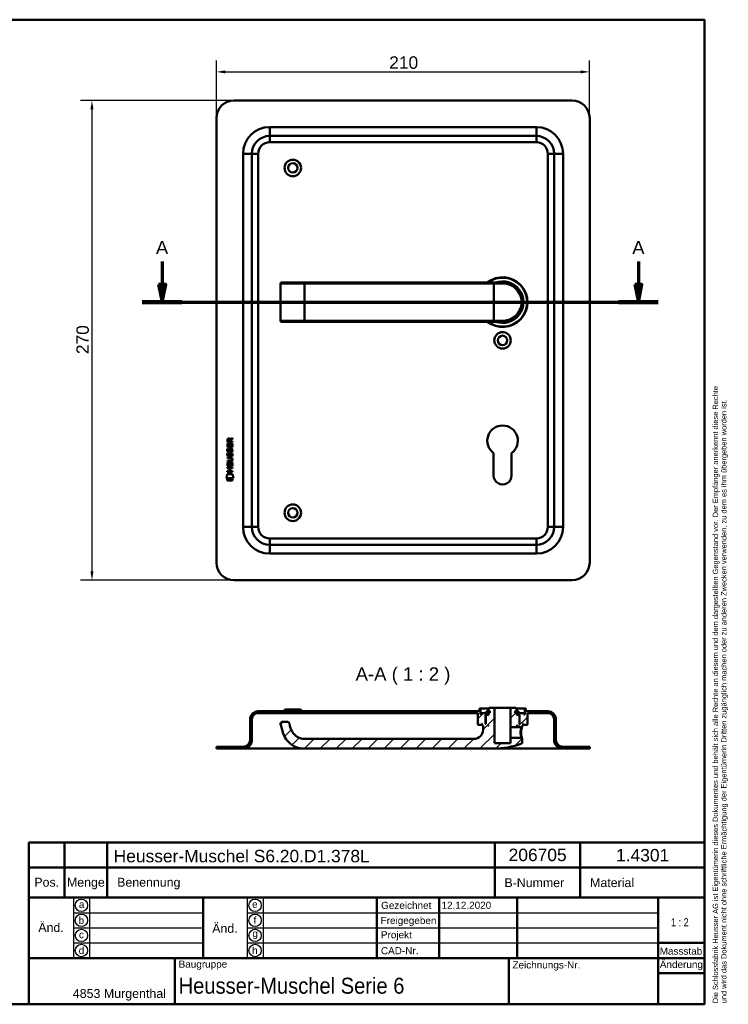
# Model space of a CAD drawing. Header units: millimetres. Extents: x 20 to 833, y 20 to 574.
# Tile 3 of 3: x 435 to 833, y 20 to 574. Entities that reach past the tile are written whole.
import ezdxf
from ezdxf.enums import TextEntityAlignment as Align

# ---------------------------------------------------------------- set-up
doc = ezdxf.new("R2010")
doc.units = ezdxf.units.MM
doc.header["$LTSCALE"] = 2
for name, color, linetype, lineweight in [('Bemaßungen(DIN)', 7, 'Continuous', 25), ('Schnittansichtslinien(DIN)', 7, 'Continuous', 70), ('Sichtbare Kanten(DIN)', 7, 'Continuous', 50), ('Sichtbare tangentiale Kanten(DIN)', 7, 'Continuous', 50), ('Skizziergeometrie(DIN)', 7, 'Continuous', 50), ('Skizzierlinie(DIN)', 7, 'Continuous', 25), ('Symbole(DIN)', 7, 'Continuous', 25)]:
    doc.layers.add(name, color=color, linetype=linetype, lineweight=lineweight)
doc.layers.add('Schraffur', color=179, linetype='Continuous', lineweight=9, true_color=0x1e1e47)
doc.styles.add('Aktuell-DIN', font='arial.ttf')
doc.styles.add('Aktuell-DINGroßer Text', font='arial.ttf')
doc.styles.add('STANDARD-DIN~0', font='arial.ttf')
doc.styles.add('Textstil10', font='arial.ttf')
doc.styles.add('Textstil41', font='arial.ttf', dxfattribs={"width": 0.8})
doc.styles.add('Textstil83', font='arial.ttf', dxfattribs={"width": 0.8})
doc.dimstyles.new('CAD-LAN', dxfattribs={"dimscale": 2, "dimtxt": 3.5, "dimasz": 2.5, "dimexe": 3.175, "dimexo": 0, "dimgap": 0.8, "dimtad": 1, "dimrnd": 1e-08, "dimtxsty": 'STANDARD-DIN~0', "dimcen": 0.09, "dimdle": 10, "dimclrd": 250, "dimclre": 250, "dimclrt": 250, "dimadec": 0, "dimazin": 2, "dimtfac": 1, "dimtmove": 0, "dimatfit": 3, "dimfxl": 1, "dimtolj": 1, "dimtzin": 0, "dimlwd": 25, "dimlwe": 25, "dimarcsym": 0})

# ---------------------------------------------------------------- blocks, each defined once
blk = doc.blocks.new('Ränder Standardrahmen')
at = {"layer": 'Skizziergeometrie(DIN)', "flags": 128}
blk.add_lwpolyline([(10, 10), (10, 287), (410, 287), (410, 10), (10, 10)], dxfattribs=at)
blk = doc.blocks.new('Schriftfelder Heusser')
at = {"layer": 'Skizziergeometrie(DIN)'}
for p, q in [((101, 229.92), (101, 236.92)), ((101, 236.92), (291, 236.92)), ((111, 229.92), (111, 236.92)), ((123, 229.92), (123, 236.92)), ((232, 229.92), (232, 236.92)), ((256, 229.92), (256, 236.92)), ((291, 236.92), (291, 229.92)), ((101, 191.42), (101, 229.92)), ((101, 229.92), (291, 229.92)), ((111, 229.92), (111, 221.42)), ((123, 229.92), (123, 221.42)), ((232, 229.92), (232, 221.42)), ((256, 229.92), (256, 221.42)), ((291, 229.92), (291, 191.42)), ((101, 221.42), (291, 221.42)), ((150, 221.42), (150, 204.42)), ((198.85, 221.42), (198.85, 204.42)), ((216.35, 221.42), (216.35, 204.42)), ((238.35, 221.42), (238.35, 204.42)), ((278, 221.42), (278, 191.42)), ((278, 208.67), (291, 208.67)), ((101, 204.42), (291, 204.42)), ((142, 204.42), (142, 191.42)), ((236, 204.42), (236, 191.42)), ((278, 200.17), (291, 200.17)), ((291, 191.42), (101, 191.42))]:
    blk.add_line(p, q, dxfattribs=at)
at = {"layer": 'Skizzierlinie(DIN)'}
for p, q in [((113.5, 221.42), (113.5, 204.42)), ((118, 221.42), (118, 204.42)), ((162.35, 221.42), (162.35, 204.42)), ((166.85, 221.42), (166.85, 204.42)), ((113.5, 217.17), (150, 217.17)), ((162.35, 217.17), (278, 217.17)), ((113.5, 212.92), (150, 212.92)), ((162.35, 212.92), (278, 212.92)), ((113.5, 208.67), (150, 208.67)), ((162.35, 208.67), (278, 208.67))]:
    blk.add_line(p, q, dxfattribs=at)
for centre in [(115.75, 219.25), (164.6, 219.25), (115.75, 215.04), (164.6, 215.04), (115.75, 210.79), (164.6, 210.79), (115.75, 206.54), (164.6, 206.54)]:
    blk.add_circle(centre, 1.75, dxfattribs=at)
at = {"layer": 'Symbole(DIN)', "color": 7, "insert": (293.33, 191.7), "char_height": 1.5, "width": 182.3003, "attachment_point": 1, "rotation": 90, "line_spacing_factor": 0.944221, "style": 'Aktuell-DIN'}
blk.add_mtext('\\fArial|b0|i0;\\H1.5000;Die Schlossfabrik Heusser AG ist Eigentümerin dieses Dokumentes und behält sich alle Rechte an diesem und dem dargestellten Gegenstand vor. Der Empfänger anerkennt diese Rechte\\Pund wird das Dokument nicht ohne schriftliche Ermächtigung der Eigentümerin Dritten zugänglich machen oder zu anderen Zwecken verwenden, zu dem es ihm übergeben worden ist.\\P ', dxfattribs=at)
at = {"layer": 'Symbole(DIN)', "color": 179, "true_color": 0x262659, "style": 'Aktuell-DIN'}
for s, insert, char_height, attachment_point in [('B-Nummer', (234.74, 225.62), 2.489, 4), ('Material', (265.02, 225.62), 2.489, 5), ('Pos.', (106, 227), 2.489, 2), ('Menge', (117, 227), 2.489, 2), ('Benennung', (125.81, 225.38), 2.489, 4), ('\\fArial|b0|i0;a', (115.81, 219.53), 2, 5), ('\\fArial|b0|i0;e', (164.54, 219.53), 2, 5), ('\\fArial|b0|i0;Gezeichnet', (200.05, 219.23), 2, 4), ('\\fArial|b0|i0;b', (115.75, 215), 2, 5), ('\\fArial|b0|i0;f', (164.55, 215.06), 2, 5), ('\\fArial|b0|i0;Freigegeben', (199.92, 216), 2, 1), ('\\fArial|b0|i0;c', (115.75, 211.01), 2, 5), ('\\fArial|b0|i0;g', (164.63, 211.05), 2, 5), ('\\fArial|b0|i0;Projekt', (200, 211.98), 2, 1), ('\\fArial|b0|i0;d', (115.76, 206.55), 2, 5), ('\\fArial|b0|i0;h', (164.55, 206.57), 2, 5), ('\\fArial|b0|i0;CAD-Nr.', (200, 207.5), 2, 1), ('\\fArial|b0|i0;\\H2.0000;Massstab', (284.39, 206.37), 2, 5), ('\\fArial|b0|i0;\\H2.0000;Baugruppe', (143.1, 203.73), 2, 1), ('\\fArial|b0|i0;Zeichnungs-Nr.', (237, 203.5), 2, 1), ('\\fArial|b0|i0;\\H2.5000;4853 Murgenthal', (113.33, 192.46), 2.5, 7)]:
    blk.add_mtext(s, dxfattribs=dict(at, insert=insert, char_height=char_height, attachment_point=attachment_point))
at = {"layer": 'Symbole(DIN)', "color": 179, "true_color": 0x262659, "attachment_point": 5, "style": 'Aktuell-DIN'}
for s, insert, char_height, width in [('Änd.', (107.21, 213), 2.489, 12.3494), ('Änd.', (156.12, 212.76), 2.489, 12.3494), ('\\fArial|b0|i0;Änderung', (284.51, 202.33), 2, 12.1143)]:
    blk.add_mtext(s, dxfattribs=dict(at, insert=insert, char_height=char_height, width=width))
at = {"layer": 'Symbole(DIN)', "color": 7, "insert": (143.1, 196.62), "char_height": 4.5, "width": 90.18, "attachment_point": 4, "style": 'Aktuell-DIN'}
blk.add_mtext('\\fArial|b0|i0;\\W0.90;\\H4.5000;Heusser-Muschel Serie 6', dxfattribs=at)
at = {"layer": 'Symbole(DIN)', "color": 179, "true_color": 0x262659, "style": 'Textstil10'}
blk.add_attdef('ERSTELLUNGSDATUM_001', (217.04, 218.29), '', height=2, dxfattribs=at)
at = {"layer": 'Symbole(DIN)', "color": 179, "true_color": 0x262659}
for tag, height, style, p in [('AUTOR', 2.49, 'Aktuell-DIN', (240.03, 219.26)), ('KONTROLLDATUM', 2, 'Textstil10', (217.42, 215.04)), ('KONTROLLIERT_VON', 2, 'Textstil10', (239.98, 215.05))]:
    blk.add_attdef(tag, text='', height=height, dxfattribs=dict(at, style=style)).set_placement(p, align=Align.MIDDLE_LEFT)
at = {"layer": 'Symbole(DIN)', "color": 7, "style": 'Textstil83', "width": 0.8}
blk.add_attdef('Anfänglicher_Ansichtsmaßstab_001', (281.57, 213.34), '', height=2.3, dxfattribs=at)
at = {"layer": 'Symbole(DIN)', "color": 179, "true_color": 0x262659, "style": 'Textstil10'}
blk.add_attdef('PROJEKT', text='', height=2, dxfattribs=at).set_placement((217.77, 209.72), align=Align.BOTTOM_LEFT)
at = {"layer": 'Symbole(DIN)', "color": 7, "style": 'Textstil41', "width": 0.8}
blk.add_attdef('STATUS', text='', height=5, dxfattribs=at).set_placement((284.53, 195.86), align=Align.MIDDLE_CENTER)
blk = doc.blocks.new('*D21')
at = {"layer": 'Bemaßungen(DIN)', "color": 250, "linetype": 'Continuous', "lineweight": 25, "true_color": 0x3f3f3f, "transparency": 16777216}
for p, q in [((545.42, 518.58), (545.42, 550.99)), ((755.42, 518.58), (755.42, 550.99)), ((550.42, 544.64), (750.42, 544.64))]:
    blk.add_line(p, q, dxfattribs=at)
at = {"layer": 'Bemaßungen(DIN)', "color": 250, "linetype": 'Continuous', "true_color": 0x3f3f3f, "transparency": 16777216}
for points in [[(550.42, 545.47), (550.42, 543.8), (545.42, 544.64)], [(750.42, 545.47), (750.42, 543.8), (755.42, 544.64)]]:
    blk.add_solid(points, dxfattribs=at)
at = {"layer": 'Defpoints', "color": 0, "linetype": 'Continuous', "transparency": 16777216}
for p in [(755.42, 544.64), (545.42, 518.58), (755.42, 518.58)]:
    blk.add_point(p, dxfattribs=at)
at = {"layer": 'Bemaßungen(DIN)', "color": 250, "linetype": 'Continuous', "lineweight": 25, "true_color": 0x3f3f3f, "transparency": 16777216, "insert": (642.64, 553.39), "char_height": 7, "attachment_point": 1, "style": 'STANDARD-DIN~0'}
blk.add_mtext('\\A1;210', dxfattribs=at)
blk = doc.blocks.new('*D22')
at = {"layer": 'Bemaßungen(DIN)', "color": 250, "linetype": 'Continuous', "lineweight": 25, "true_color": 0x3f3f3f, "transparency": 16777216}
for p, q in [((555.42, 528.58), (469.07, 528.58)), ((475.42, 523.58), (475.42, 263.58)), ((555.42, 258.58), (469.07, 258.58))]:
    blk.add_line(p, q, dxfattribs=at)
at = {"layer": 'Bemaßungen(DIN)', "color": 250, "linetype": 'Continuous', "true_color": 0x3f3f3f, "transparency": 16777216}
for points in [[(474.59, 523.58), (476.26, 523.58), (475.42, 528.58)], [(474.59, 263.58), (476.26, 263.58), (475.42, 258.58)]]:
    blk.add_solid(points, dxfattribs=at)
at = {"layer": 'Defpoints', "color": 0, "linetype": 'Continuous', "transparency": 16777216}
for p in [(555.42, 528.58), (475.42, 258.58), (555.42, 258.58)]:
    blk.add_point(p, dxfattribs=at)
at = {"layer": 'Bemaßungen(DIN)', "color": 250, "linetype": 'Continuous', "lineweight": 25, "true_color": 0x3f3f3f, "transparency": 16777216, "insert": (466.68, 385.8), "char_height": 7, "attachment_point": 1, "rotation": 90, "style": 'STANDARD-DIN~0'}
blk.add_mtext('\\A1;270', dxfattribs=at)
blk = doc.blocks.new('2DTransSchnitt0')
at = {"layer": 'Schnittansichtslinien(DIN)', "linetype": 'Continuous'}
for p, q in [((257.46, 218.99), (257.46, 212.54)), ((391.43, 218.99), (391.43, 212.54)), ((256.46, 212.54), (257.46, 207.54)), ((258.46, 212.54), (256.46, 212.54)), ((257.46, 212.54), (257.46, 207.54)), ((257.46, 207.54), (258.46, 212.54)), ((390.43, 212.54), (391.43, 207.54)), ((392.43, 212.54), (390.43, 212.54)), ((391.43, 212.54), (391.43, 207.54)), ((391.43, 207.54), (392.43, 212.54)), ((251.88, 207.54), (397.01, 207.54))]:
    blk.add_line(p, q, dxfattribs=at)
at = {"layer": 'Schnittansichtslinien(DIN)', "linetype": 'Continuous', "lineweight": 140}
for p, q in [((251.88, 207.54), (263.03, 207.54)), ((385.86, 207.54), (397.01, 207.54))]:
    blk.add_line(p, q, dxfattribs=at)
at = {"layer": 'Schnittansichtslinien(DIN)', "linetype": 'Continuous', "flags": 128}
for points in [[(256.46, 212.54), (257.46, 207.54), (258.46, 212.54), (256.46, 212.54)], [(390.43, 212.54), (391.43, 207.54), (392.43, 212.54), (390.43, 212.54)]]:
    blk.add_lwpolyline(points, dxfattribs=at)
at = {"layer": 'Schnittansichtslinien(DIN)'}
for points in [[(256.46, 212.54), (257.46, 207.54), (258.46, 212.54), (256.46, 212.54)], [(390.43, 212.54), (391.43, 207.54), (392.43, 212.54), (390.43, 212.54)]]:
    blk.add_solid(points, dxfattribs=at)
at = {"layer": 'Schnittansichtslinien(DIN)', "char_height": 3.73, "attachment_point": 7, "style": 'Aktuell-DINGroßer Text'}
for insert in [(255.7, 221.04), (389.68, 221.04)]:
    blk.add_mtext('A', dxfattribs=dict(at, insert=insert))

msp = doc.modelspace()

# ---------------------------------------------------------------- hatches: boundary and pattern name
at = {"layer": 'Schraffur'}
h = msp.add_hatch(dxfattribs=at)
h.set_pattern_fill('ANSI31', color=256, scale=50.8, style=0)
h.set_pattern_definition([(45, (0, 0), (-4.49013, 4.49013), [])])
edge = h.paths.add_edge_path()
edge.add_spline(control_points=[(717.052, 175.862), (717.113, 175.924), (717.175, 175.984), (717.299, 176.105), (717.361, 176.165), (717.424, 176.226)], knot_values=[-0.0519781, -0.0519781, -0.0519781, -0.0519781, -0.0260545, -0.0260545, 0, 0, 0, 0], degree=3, periodic=0)
edge.add_line((717.424, 176.226), (717.424, 176.862))
edge.add_line((717.424, 176.862), (717.724, 176.862))
edge.add_line((717.724, 176.862), (717.924, 177.062))
edge.add_line((717.924, 177.062), (717.924, 177.662))
edge.add_line((717.924, 177.662), (717.724, 177.862))
edge.add_line((717.724, 177.862), (718.024, 177.862))
edge.add_line((718.024, 177.862), (718.024, 177.362))
edge.add_line((718.024, 177.362), (718.124, 177.262))
edge.add_line((718.124, 177.262), (720.224, 177.262))
edge.add_line((720.224, 177.262), (720.424, 177.462))
edge.add_line((720.424, 177.462), (720.424, 183.862))
edge.add_line((720.424, 183.862), (731.924, 183.862))
edge.add_ellipse((731.924, 180.362), major_axis=(0, 3.5), ratio=1, start_angle=270, end_angle=360, ccw=False)
edge.add_line((735.424, 180.362), (735.424, 168.862))
edge.add_ellipse((740.424, 168.862), major_axis=(-5, 0), ratio=1, start_angle=0, end_angle=90)
edge.add_line((740.424, 163.862), (755.424, 163.862))
edge.add_line((755.424, 163.862), (755.424, 164.862))
edge.add_line((755.424, 164.862), (740.424, 164.862))
edge.add_ellipse((740.424, 168.862), major_axis=(0, -4), ratio=1, start_angle=270, end_angle=360, ccw=False)
edge.add_line((736.424, 168.862), (736.424, 180.362))
edge.add_ellipse((731.924, 180.362), major_axis=(4.5, 0), ratio=1, start_angle=0, end_angle=90)
edge.add_line((731.924, 184.862), (719.424, 184.862))
edge.add_line((719.424, 184.862), (719.424, 186.362))
edge.add_line((719.424, 186.362), (718.924, 186.362))
edge.add_line((718.924, 186.362), (718.924, 183.062))
edge.add_line((718.924, 183.062), (718.424, 183.062))
edge.add_line((718.424, 183.062), (718.424, 183.862))
edge.add_line((718.424, 183.862), (715.424, 183.862))
edge.add_line((715.424, 183.862), (715.424, 183.062))
edge.add_line((715.424, 183.062), (716.174, 183.062))
edge.add_line((716.174, 183.062), (715.974, 182.862))
edge.add_line((715.974, 182.862), (715.974, 178.062))
edge.add_line((715.974, 178.062), (716.174, 177.862))
edge.add_line((716.174, 177.862), (715.924, 177.862))
edge.add_line((715.924, 177.862), (715.924, 182.662))
edge.add_line((715.924, 182.662), (715.724, 182.862))
edge.add_line((715.724, 182.862), (714.624, 182.862))
edge.add_line((714.624, 182.862), (714.424, 182.662))
edge.add_line((714.424, 182.662), (714.424, 184.062))
edge.add_line((714.424, 184.062), (715.441, 184.062))
edge.add_line((715.441, 184.062), (715.441, 184.962))
edge.add_line((715.441, 184.962), (713.939, 184.962))
edge.add_line((713.939, 184.962), (713.939, 184.062))
edge.add_line((713.939, 184.062), (713.524, 184.062))
edge.add_line((713.524, 184.062), (713.524, 185.162))
edge.add_line((713.524, 185.162), (714.424, 185.162))
edge.add_line((714.424, 185.162), (714.424, 186.362))
edge.add_line((714.424, 186.362), (713.924, 186.862))
edge.add_line((713.924, 186.862), (710.924, 186.862))
edge.add_line((710.924, 186.862), (710.924, 175.862))
edge.add_line((710.924, 175.862), (717.052, 175.862))
h.paths.add_polyline_path([(714.624, 176.862), (714.424, 176.862), (714.424, 177.062)], flags=0)
edge = h.paths.add_edge_path()
edge.add_spline(control_points=[(717.424, 169.498), (717.362, 169.559), (717.3, 169.619), (717.175, 169.74), (717.113, 169.8), (717.052, 169.862)], knot_values=[-0.0521166, -0.0521166, -0.0521166, -0.0521166, -0.0260583, -0.0260583, -0.0000782, -0.0000782, -0.0000782, -0.0000782], degree=3, periodic=0)
edge.add_line((717.052, 169.862), (710.924, 169.862))
edge.add_line((710.924, 169.862), (710.924, 166.862))
edge.add_line((710.924, 166.862), (701.924, 166.862))
edge.add_line((701.924, 166.862), (701.924, 186.862))
edge.add_line((701.924, 186.862), (698.924, 186.862))
edge.add_line((698.924, 186.862), (698.424, 186.362))
edge.add_line((698.424, 186.362), (698.424, 185.162))
edge.add_line((698.424, 185.162), (699.324, 185.162))
edge.add_line((699.324, 185.162), (699.324, 184.062))
edge.add_line((699.324, 184.062), (698.91, 184.062))
edge.add_line((698.91, 184.062), (698.91, 184.962))
edge.add_line((698.91, 184.962), (697.408, 184.962))
edge.add_line((697.408, 184.962), (697.408, 184.062))
edge.add_line((697.408, 184.062), (698.424, 184.062))
edge.add_line((698.424, 184.062), (698.424, 182.662))
edge.add_line((698.424, 182.662), (698.224, 182.862))
edge.add_line((698.224, 182.862), (697.124, 182.862))
edge.add_line((697.124, 182.862), (696.924, 182.662))
edge.add_line((696.924, 182.662), (696.924, 177.862))
edge.add_line((696.924, 177.862), (696.674, 177.862))
edge.add_line((696.674, 177.862), (696.874, 178.062))
edge.add_line((696.874, 178.062), (696.874, 182.862))
edge.add_line((696.874, 182.862), (696.674, 183.062))
edge.add_line((696.674, 183.062), (697.424, 183.062))
edge.add_line((697.424, 183.062), (697.424, 183.862))
edge.add_line((697.424, 183.862), (694.424, 183.862))
edge.add_line((694.424, 183.862), (694.424, 183.062))
edge.add_line((694.424, 183.062), (693.924, 183.062))
edge.add_line((693.924, 183.062), (693.924, 186.362))
edge.add_line((693.924, 186.362), (693.424, 186.362))
edge.add_line((693.424, 186.362), (693.424, 184.862))
edge.add_line((693.424, 184.862), (568.924, 184.862))
edge.add_ellipse((568.924, 180.362), major_axis=(0, 4.5), ratio=1, start_angle=0, end_angle=90)
edge.add_line((564.424, 180.362), (564.424, 168.862))
edge.add_ellipse((560.424, 168.862), major_axis=(4, 0), ratio=1, start_angle=270, end_angle=360, ccw=False)
edge.add_line((560.424, 164.862), (545.424, 164.862))
edge.add_line((545.424, 164.862), (545.424, 163.862))
edge.add_line((545.424, 163.862), (560.424, 163.862))
edge.add_ellipse((560.424, 168.862), major_axis=(0, -5), ratio=1, start_angle=0, end_angle=90)
edge.add_line((565.424, 168.862), (565.424, 180.362))
edge.add_ellipse((568.924, 180.362), major_axis=(-3.5, 0), ratio=1, start_angle=270, end_angle=360, ccw=False)
edge.add_line((568.924, 183.862), (692.424, 183.862))
edge.add_line((692.424, 183.862), (692.424, 177.462))
edge.add_line((692.424, 177.462), (692.624, 177.262))
edge.add_line((692.624, 177.262), (694.724, 177.262))
edge.add_line((694.724, 177.262), (694.824, 177.362))
edge.add_line((694.824, 177.362), (694.824, 177.862))
edge.add_line((694.824, 177.862), (695.124, 177.862))
edge.add_line((695.124, 177.862), (694.924, 177.662))
edge.add_line((694.924, 177.662), (694.924, 177.062))
edge.add_line((694.924, 177.062), (695.124, 176.862))
edge.add_line((695.124, 176.862), (695.424, 176.862))
edge.add_line((695.424, 176.862), (695.424, 174.362))
edge.add_ellipse((690.424, 174.362), major_axis=(5, 0), ratio=1, start_angle=270, end_angle=360, ccw=False)
edge.add_line((690.424, 169.362), (594.924, 169.362))
edge.add_spline(control_points=[(594.924, 169.362), (594.111, 169.362), (593.297, 169.499), (591.973, 169.934), (591.187, 170.254), (589.49, 171.479), (588.756, 172.26), (587.3, 174.572), (586.976, 176.085), (586.505, 178.091)], knot_values=[-1.922427, -1.922427, -1.922427, -1.922427, -1.3852973, -1.3852973, -1.0019081, -1.0019081, -0.6180262, -0.6180262, 0, 0, 0, 0], degree=3, periodic=0)
edge.add_ellipse((585.531, 177.862), major_axis=(0.974, 0.229), ratio=1, start_angle=0, end_angle=76.78481)
edge.add_line((585.531, 178.862), (582.531, 178.862))
edge.add_ellipse((582.531, 177.862), major_axis=(0, 1), ratio=1, start_angle=0, end_angle=106)
edge.add_spline(control_points=[(581.569, 177.587), (583.021, 172.523), (583.057, 172.313), (584.034, 170.054), (584.92, 168.657), (587.175, 166.463), (588.514, 165.463), (591.759, 164.171), (593.341, 163.862), (594.924, 163.862)], knot_values=[-2.318059, -2.318059, -2.318059, -2.318059, -1.8086023, -1.8086023, -1.0480104, -1.0480104, -0.4749296, -0.4749296, 0, 0, 0, 0], degree=3, periodic=0)
edge.add_line((594.924, 163.862), (701.424, 163.862))
edge.add_ellipse((701.424, 208.029), major_axis=(0, -44.167), ratio=1, start_angle=0, end_angle=20.78793)
edge.add_spline(control_points=[(717.099, 166.738), (717.134, 166.75), (717.167, 166.767), (717.228, 166.808), (717.257, 166.831), (717.339, 166.916), (717.37, 166.976), (717.41, 167.08), (717.422, 167.142), (717.424, 167.204)], knot_values=[-0.0467748, -0.0467748, -0.0467748, -0.0467748, -0.0401013, -0.0401013, -0.0334375, -0.0334375, -0.0186427, -0.0186427, -0.0000004, -0.0000004, -0.0000004, -0.0000004], degree=3, periodic=0)
edge.add_line((717.424, 167.204), (717.424, 169.498))
h.paths.add_polyline_path([(698.424, 176.862), (698.224, 176.862), (698.424, 177.062)], flags=0)

# ---------------------------------------------------------------- linework, layer by layer
at = {"layer": 'Sichtbare Kanten(DIN)'}
for p, q in [((745.424, 528.582), (555.424, 528.582)), ((545.424, 518.582), (545.424, 268.582)), ((755.424, 268.582), (755.424, 518.582)), ((725.424, 508.582), (575.424, 508.582)), ((565.424, 498.582), (565.424, 288.582)), ((735.424, 288.582), (735.424, 498.582)), ((581.531, 425.582), (581.531, 404.582)), ((582.031, 426.082), (582.05, 426.082)), ((594.924, 426.082), (582.05, 426.082)), ((701.424, 426.082), (594.924, 426.082)), ((701.424, 426.082), (706.424, 426.082)), ((582.05, 404.082), (582.031, 404.082)), ((582.05, 404.082), (594.924, 404.082)), ((594.924, 404.082), (701.424, 404.082)), ((706.424, 404.082), (701.424, 404.082)), ((707.041, 404.1), (707.041, 404.1)), ((553.27, 337.859), (554.466, 338.649)), ((554.465, 338.215), (553.323, 337.46)), ((554.466, 338.649), (554.465, 338.215)), ((551.603, 333.499), (551.605, 335.504)), ((554.462, 333.497), (551.603, 333.499)), ((551.605, 336.23), (551.608, 337.543)), ((554.464, 336.227), (551.605, 336.23)), ((551.605, 335.504), (551.953, 335.503)), ((551.775, 332.726), (552.114, 332.625)), ((551.953, 335.503), (551.952, 333.876)), ((551.952, 333.876), (552.846, 333.875)), ((551.956, 337.499), (551.955, 336.611)), ((551.955, 336.611), (552.973, 336.61)), ((552.846, 333.875), (552.848, 335.322)), ((552.848, 335.322), (553.196, 335.322)), ((552.973, 336.61), (552.974, 337.498)), ((553.196, 335.322), (553.195, 333.875)), ((553.195, 333.875), (554.113, 333.874)), ((553.323, 337.46), (553.322, 336.61)), ((553.322, 336.61), (554.464, 336.609)), ((553.703, 332.422), (553.692, 332.422)), ((554.113, 333.874), (554.115, 335.521)), ((554.115, 335.521), (554.463, 335.521)), ((554.463, 335.521), (554.462, 333.497)), ((554.464, 336.609), (554.464, 336.227)), ((551.598, 327.649), (553.244, 327.647)), ((551.598, 327.272), (551.598, 327.649)), ((553.268, 327.27), (551.598, 327.272)), ((551.773, 330.179), (552.112, 330.079)), ((551.969, 328.847), (551.976, 328.83)), ((551.971, 331.394), (551.978, 331.377)), ((552.653, 328.75), (552.664, 328.766)), ((552.655, 331.296), (552.666, 331.313)), ((553.701, 329.876), (553.69, 329.876)), ((701.324, 317.568), (701.344, 330.143)), ((711.482, 330.126), (711.524, 317.577)), ((551.592, 321.591), (551.593, 321.968)), ((552.835, 321.59), (551.592, 321.591)), ((551.593, 321.968), (554.451, 321.966)), ((551.595, 322.762), (551.596, 324.766)), ((554.453, 322.759), (551.595, 322.762)), ((551.596, 324.766), (551.945, 324.766)), ((551.597, 325.714), (553.267, 325.713)), ((551.597, 325.337), (551.597, 325.714)), ((553.242, 325.336), (551.597, 325.337)), ((551.945, 324.766), (551.943, 323.138)), ((551.943, 323.138), (552.838, 323.138)), ((552.834, 320.033), (552.835, 321.59)), ((552.838, 323.138), (552.839, 324.585)), ((552.839, 324.585), (553.188, 324.584)), ((553.188, 324.584), (553.186, 323.137)), ((553.186, 323.137), (554.105, 323.137)), ((553.192, 321.59), (553.19, 320.032)), ((554.451, 321.589), (553.192, 321.59)), ((554.105, 323.137), (554.106, 324.784)), ((554.106, 324.784), (554.455, 324.784)), ((554.148, 326.485), (554.148, 326.495)), ((554.451, 321.966), (554.451, 321.589)), ((554.455, 324.784), (554.453, 322.759)), ((551.06, 316.079), (551.519, 318.212)), ((554.975, 316.076), (551.06, 316.079)), ((551.518, 314.652), (551.519, 315.794)), ((551.519, 318.212), (554.525, 318.21)), ((551.519, 315.794), (554.516, 315.791)), ((551.591, 319.657), (551.591, 320.034)), ((551.591, 320.034), (552.834, 320.033)), ((554.449, 319.654), (551.591, 319.657)), ((553.19, 320.032), (554.45, 320.031)), ((554.45, 320.031), (554.449, 319.654)), ((554.516, 315.791), (554.515, 314.649)), ((554.525, 318.21), (554.975, 316.076)), ((554.515, 314.649), (551.518, 314.652)), ((575.424, 278.582), (725.424, 278.582)), ((555.424, 258.582), (745.424, 258.582)), ((693.424, 184.862), (568.924, 184.862)), ((568.924, 183.862), (692.424, 183.862)), ((584.174, 185.862), (583.174, 184.862)), ((584.174, 185.862), (592.674, 185.862)), ((592.674, 185.862), (593.674, 184.862)), ((692.424, 183.862), (692.424, 177.462)), ((693.924, 186.362), (693.424, 186.362)), ((693.424, 186.362), (693.424, 184.862)), ((693.924, 183.062), (693.924, 186.362)), ((693.924, 186.362), (698.424, 186.362)), ((694.424, 183.062), (693.924, 183.062)), ((697.424, 183.862), (694.424, 183.862)), ((694.424, 183.862), (694.424, 183.062)), ((696.874, 182.862), (696.674, 183.062)), ((696.674, 183.062), (697.424, 183.062)), ((696.874, 178.062), (696.874, 182.862)), ((696.874, 182.862), (697.124, 182.862)), ((697.124, 182.862), (696.924, 182.662)), ((698.224, 182.862), (697.124, 182.862)), ((698.91, 184.962), (697.408, 184.962)), ((697.408, 184.962), (697.408, 184.062)), ((697.408, 184.062), (698.424, 184.062)), ((697.424, 183.062), (697.424, 183.862)), ((697.424, 183.862), (698.424, 183.862)), ((698.424, 183.062), (697.424, 183.062)), ((698.424, 182.662), (698.224, 182.862)), ((698.424, 182.862), (698.224, 182.862)), ((698.924, 186.862), (698.424, 186.362)), ((698.424, 186.362), (698.424, 185.162)), ((698.424, 185.162), (699.324, 185.162)), ((698.424, 184.062), (698.424, 182.662)), ((698.91, 184.062), (698.91, 184.962)), ((699.324, 184.962), (698.91, 184.962)), ((699.324, 184.062), (698.91, 184.062)), ((701.924, 186.862), (698.924, 186.862)), ((699.324, 185.162), (699.324, 184.062)), ((701.924, 166.862), (701.924, 186.862)), ((710.924, 186.862), (701.924, 186.862)), ((713.924, 186.862), (710.924, 186.862)), ((710.924, 186.862), (710.924, 175.862)), ((713.524, 184.062), (713.524, 185.162)), ((713.524, 185.162), (714.424, 185.162)), ((713.939, 184.962), (713.524, 184.962)), ((713.939, 184.062), (713.524, 184.062)), ((714.424, 186.362), (713.924, 186.862)), ((715.441, 184.962), (713.939, 184.962)), ((713.939, 184.962), (713.939, 184.062)), ((714.424, 185.162), (714.424, 186.362)), ((714.424, 186.362), (718.924, 186.362)), ((714.424, 182.662), (714.424, 184.062)), ((714.424, 184.062), (715.441, 184.062)), ((714.424, 183.862), (715.424, 183.862)), ((715.424, 183.062), (714.424, 183.062)), ((714.624, 182.862), (714.424, 182.662)), ((714.624, 182.862), (714.424, 182.862)), ((715.724, 182.862), (714.624, 182.862)), ((718.424, 183.862), (715.424, 183.862)), ((715.424, 183.862), (715.424, 183.062)), ((715.424, 183.062), (716.174, 183.062)), ((715.441, 184.062), (715.441, 184.962)), ((715.924, 182.662), (715.724, 182.862)), ((715.724, 182.862), (715.974, 182.862)), ((716.174, 183.062), (715.974, 182.862)), ((715.974, 182.862), (715.974, 178.062)), ((718.424, 183.062), (718.424, 183.862)), ((718.924, 183.062), (718.424, 183.062)), ((719.424, 186.362), (718.924, 186.362)), ((718.924, 186.362), (718.924, 183.062)), ((719.424, 184.862), (719.424, 186.362)), ((731.924, 184.862), (719.424, 184.862)), ((720.424, 177.462), (720.424, 183.862)), ((720.424, 183.862), (731.924, 183.862)), ((564.424, 180.362), (564.424, 168.862)), ((565.424, 168.862), (565.424, 180.362)), ((585.531, 178.862), (582.531, 178.862)), ((692.424, 177.462), (692.624, 177.262)), ((694.724, 177.262), (694.824, 177.362)), ((694.824, 177.362), (694.824, 177.862)), ((694.824, 177.862), (695.124, 177.862)), ((694.924, 177.362), (694.824, 177.362)), ((695.124, 177.862), (694.924, 177.662)), ((694.924, 177.662), (694.924, 177.062)), ((696.674, 177.862), (696.874, 178.062)), ((696.924, 177.862), (696.674, 177.862)), ((696.924, 178.062), (696.874, 178.062)), ((696.924, 182.662), (696.924, 177.862)), ((715.924, 177.862), (715.924, 182.662)), ((715.974, 178.062), (715.924, 178.062)), ((716.174, 177.862), (715.924, 177.862)), ((715.974, 178.062), (716.174, 177.862)), ((717.924, 177.662), (717.724, 177.862)), ((717.724, 177.862), (718.024, 177.862)), ((717.924, 177.062), (717.924, 177.662)), ((718.024, 177.362), (717.924, 177.362)), ((718.024, 177.862), (718.024, 177.362)), ((718.024, 177.362), (718.124, 177.262)), ((720.224, 177.262), (720.424, 177.462)), ((735.424, 180.362), (735.424, 168.862)), ((736.424, 168.862), (736.424, 180.362)), ((692.624, 177.262), (694.724, 177.262)), ((694.724, 177.262), (694.924, 177.262)), ((694.924, 177.062), (695.124, 176.862)), ((695.124, 176.862), (695.424, 176.862)), ((695.424, 176.862), (695.424, 174.362)), ((698.224, 176.862), (698.424, 177.062)), ((698.424, 176.862), (698.224, 176.862)), ((698.424, 177.062), (698.424, 176.862)), ((710.924, 175.862), (717.052, 175.862)), ((710.924, 169.862), (710.924, 175.862)), ((714.424, 176.862), (714.424, 177.062)), ((714.424, 177.062), (714.624, 176.862)), ((714.624, 176.862), (714.424, 176.862)), ((717.051, 175.864), (717.424, 176.226)), ((717.424, 176.226), (717.424, 176.862)), ((717.424, 176.862), (717.724, 176.862)), ((717.724, 176.862), (717.924, 177.062)), ((717.924, 177.262), (718.124, 177.262)), ((718.124, 177.262), (720.224, 177.262)), ((690.424, 169.362), (594.924, 169.362)), ((710.924, 166.862), (701.924, 166.862)), ((717.052, 169.862), (710.924, 169.862)), ((710.924, 169.862), (710.924, 166.862)), ((717.424, 169.498), (717.051, 169.861)), ((717.424, 167.204), (717.424, 169.498)), ((560.424, 164.862), (545.424, 164.862)), ((545.424, 164.862), (545.424, 163.862)), ((545.424, 163.862), (560.424, 163.862)), ((560.424, 163.862), (575.424, 163.862)), ((594.924, 163.862), (575.424, 163.862)), ((594.924, 163.862), (701.424, 163.862)), ((725.424, 163.862), (701.424, 163.862)), ((725.424, 163.862), (740.424, 163.862)), ((755.424, 164.862), (740.424, 164.862)), ((740.424, 163.862), (755.424, 163.862)), ((755.424, 163.862), (755.424, 164.862))]:
    msp.add_line(p, q, dxfattribs=at)
for centre, radius in [((588.424, 490.582), 4.65), ((588.424, 490.582), 2.65), ((706.424, 393.582), 4.65), ((706.424, 393.582), 2.65), ((588.424, 296.582), 4.65), ((588.424, 296.582), 2.65)]:
    msp.add_circle(centre, radius, dxfattribs=at)
for centre, radius, start, end in [((555.424, 518.582), 10, 90, 180), ((745.424, 518.582), 10, 0, 90), ((575.424, 498.582), 10, 90, 180), ((725.424, 498.582), 10, 0, 90), ((706.424, 415.082), 14, 231.78679, 128.21321), ((706.424, 415.082), 13.8, 232.8542, 127.1458), ((706.424, 415.082), 11.7, 250.08028, 109.91972), ((706.424, 415.082), 11.6, 251.49137, 108.50863), ((706.424, 415.082), 11.5, 253.04257, 106.95743), ((582.031, 425.582), 0.5, 90, 180), ((706.424, 415.082), 11.3, 256.76803, 103.23197), ((582.031, 404.582), 0.5, 180, 270), ((708.656, 404.974), 0.85, 324.22686, 324.42853), ((718.747, 402.384), 8.678, 163.58627, 163.59762), ((718.747, 402.384), 8.678, 159.58305, 159.58545), ((708.656, 404.974), 0.85, 240.5243, 240.67321), ((706.424, 337.082), 8.6, 306.01959, 233.79375), ((706.424, 317.559), 5.1, 179.90875, 0.19467), ((575.424, 288.582), 10, 180, 270), ((725.424, 288.582), 10, 270, 0), ((555.424, 268.582), 10, 180, 270), ((745.424, 268.582), 10, 270, 0), ((568.924, 180.362), 4.5, 90, 180), ((568.924, 180.362), 3.5, 90, 180), ((731.924, 180.362), 4.5, 0, 90), ((731.924, 180.362), 3.5, 0, 90), ((582.531, 177.862), 1, 90, 196), ((585.531, 177.862), 1, 13.21519, 90), ((690.424, 174.362), 5, 270, 0), ((560.424, 168.862), 4, 270, 0), ((560.424, 168.862), 5, 270, 0), ((701.424, 208.029), 44.167, 270, 290.78793), ((740.424, 168.862), 5, 180, 270), ((740.424, 168.862), 4, 180, 270)]:
    msp.add_arc(centre, radius, start, end, dxfattribs=at)
for centre, major_axis, ratio, start_param, end_param in [((553.135, 336.726), (0.976, -1.274), 0.5180415, 2.7627686, 3.7355131), ((551.742, 336.646), (-1.242, -1.64), 0.5994938, 2.7365723, 3.5673799), ((553.044, 330.736), (0.839, 1.642), 0.4591024, 5.9761877, 6.4975755), ((553.321, 332.205), (1.192, 3.54), 0.2215161, 2.8263053, 2.8854462), ((553.237, 334.505), (1.103, 3.296), 0.2312948, 2.8124619, 2.8734213), ((552.722, 329.65), (0.583, 1.012), 0.541605, 2.7569093, 3.2147406), ((552.717, 332.188), (0.574, 1.004), 0.5438409, 2.7534304, 3.2137241), ((552.595, 328.774), (0.098, 0.139), 0.3641716, 4.4844927, 4.7925708), ((552.597, 331.321), (0.098, 0.139), 0.3641716, 4.4844927, 4.7925708), ((549.423, 322.974), (4.814, 4.313), 0.3742661, 5.9599282, 6.6783921), ((553.043, 328.191), (0.838, 1.64), 0.4594521, 5.9760112, 6.497704), ((549.427, 330.018), (4.808, -4.323), 0.3742014, 5.888113, 6.6064523), ((530.715, 346.322), (23.266, -20.361), 0.1371339, 6.127502, 6.402435)]:
    msp.add_ellipse(centre, major_axis=major_axis, ratio=ratio, start_param=start_param, end_param=end_param, dxfattribs=at)
for points, knots in [([(706.424, 404.082), (708.081, 404.082), (709.724, 404.462), (711.197, 405.172), (712.67, 405.881), (713.974, 406.916), (714.999, 408.192), (716.025, 409.468), (716.768, 410.987), (717.142, 412.605), (717.516, 414.224), (717.515, 415.944), (717.141, 417.561), (716.767, 419.178), (716.025, 420.696), (715, 421.972), (713.975, 423.248), (712.67, 424.283), (711.197, 424.993), (709.724, 425.702), (708.081, 426.082), (706.424, 426.082)], [-3.3432814, -3.3432814, -3.3432814, -3.3432814, -2.8656698, -2.8656698, -2.8656698, -2.3880581, -2.3880581, -2.3880581, -1.9104465, -1.9104465, -1.9104465, -1.4328349, -1.4328349, -1.4328349, -0.9552233, -0.9552233, -0.9552233, -0.4776116, -0.4776116, -0.4776116, 0, 0, 0, 0]), ([(554.148, 326.495), (554.148, 326.542), (554.145, 326.589), (554.129, 326.724), (554.107, 326.812), (554.032, 326.962), (553.986, 327.024), (553.866, 327.129), (553.795, 327.17), (553.578, 327.253), (553.418, 327.27), (553.268, 327.27)], [0, 0, 0, 0, 0.01400423, 0.01400423, 0.0408947, 0.0408947, 0.06439039, 0.06439039, 0.08887549, 0.08887549, 0.13413559, 0.13413559, 0.13413559, 0.13413559]), ([(581.569, 177.587), (583.021, 172.523), (583.057, 172.313), (584.034, 170.054), (584.92, 168.657), (587.175, 166.463), (588.514, 165.463), (591.759, 164.171), (593.341, 163.862), (594.924, 163.862)], [-2.318059, -2.318059, -2.318059, -2.318059, -1.8086023, -1.8086023, -1.0480104, -1.0480104, -0.4749296, -0.4749296, 0, 0, 0, 0]), ([(594.924, 169.362), (594.111, 169.362), (593.297, 169.499), (591.973, 169.934), (591.187, 170.254), (589.49, 171.479), (588.756, 172.26), (587.3, 174.572), (586.976, 176.085), (586.505, 178.091)], [-1.922427, -1.922427, -1.922427, -1.922427, -1.3852973, -1.3852973, -1.0019081, -1.0019081, -0.6180262, -0.6180262, 0, 0, 0, 0]), ([(717.052, 175.862), (717.052, 175.862), (717.044, 175.837), (717.026, 175.786), (716.957, 175.585), (716.743, 174.976), (716.614, 174.17), (716.55, 173.767), (716.507, 173.316), (716.506, 172.863), (716.506, 172.411), (716.548, 171.959), (716.613, 171.556), (716.741, 170.75), (716.957, 170.14), (717.027, 169.939), (717.044, 169.888), (717.053, 169.862), (717.052, 169.862)], [0.5288126, 0.5288126, 0.5288126, 0.5288126, 0.6043056, 0.6043056, 0.6043056, 0.9064584, 0.9064584, 0.9064584, 1.0575348, 1.0575348, 1.0575348, 1.2086112, 1.2086112, 1.2086112, 1.510764, 1.510764, 1.510764, 1.5865048, 1.5865048, 1.5865048, 1.5865048]), ([(717.424, 169.498), (717.425, 169.498), (717.381, 169.64), (716.99, 170.837), (716.815, 172.863), (716.993, 174.891), (717.381, 176.084), (717.424, 176.226), (717.424, 176.226)], [0.528561, 0.528561, 0.528561, 0.528561, 0.6043056, 0.9064584, 1.0575348, 1.2086112, 1.510764, 1.5862591, 1.5862591, 1.5862591, 1.5862591]), ([(717.1, 166.737), (717.134, 166.75), (717.167, 166.767), (717.228, 166.808), (717.257, 166.831), (717.339, 166.916), (717.37, 166.976), (717.41, 167.08), (717.422, 167.142), (717.422, 167.204)], [-0.046774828, -0.046774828, -0.046774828, -0.046774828, -0.040101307, -0.040101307, -0.03343753, -0.03343753, -0.018642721, -0.018642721, -0.000000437, -0.000000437, -0.000000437, -0.000000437])]:
    msp.add_open_spline(points, degree=3, knots=knots, dxfattribs=at)
for points in [[(551.608, 337.543), (551.622, 337.985), (551.854, 338.447), (552.467, 338.446)], [(552.974, 337.498), (552.974, 337.771), (552.887, 338.097), (552.471, 338.097)], [(551.574, 332.049), (551.592, 332.189), (551.633, 332.395), (551.704, 332.569)], [(551.704, 332.569), (551.723, 332.618), (551.775, 332.725), (551.775, 332.726)], [(552.114, 332.625), (552.114, 332.625), (551.994, 332.299), (551.959, 332.161)], [(552.847, 331.831), (552.931, 332.199), (553.033, 332.41), (553.174, 332.578)], [(553.174, 332.578), (553.267, 332.688), (553.397, 332.761), (553.577, 332.785)], [(553.692, 332.422), (553.57, 332.423), (553.495, 332.39), (553.421, 332.305)], [(553.577, 332.785), (553.864, 332.823), (554.147, 332.723), (554.341, 332.406)], [(554.341, 332.406), (554.451, 332.226), (554.504, 332.007), (554.504, 331.737)], [(551.649, 328.7), (551.559, 328.941), (551.53, 329.175), (551.572, 329.503)], [(551.651, 331.247), (551.561, 331.488), (551.532, 331.721), (551.574, 332.049)], [(551.572, 329.503), (551.59, 329.642), (551.631, 329.849), (551.702, 330.022)], [(552.209, 328.24), (551.985, 328.273), (551.756, 328.418), (551.649, 328.7)], [(552.211, 330.786), (551.987, 330.819), (551.758, 330.965), (551.651, 331.247)], [(551.702, 330.022), (551.721, 330.072), (551.773, 330.179), (551.773, 330.179)], [(551.957, 329.614), (551.892, 329.362), (551.886, 329.137), (551.945, 328.921)], [(551.959, 332.161), (551.895, 331.908), (551.888, 331.684), (551.947, 331.468)], [(552.112, 330.079), (552.111, 330.079), (551.992, 329.752), (551.957, 329.614)], [(552.181, 328.617), (552.328, 328.557), (552.517, 328.593), (552.622, 328.708)], [(552.183, 331.164), (552.33, 331.104), (552.519, 331.14), (552.624, 331.254)], [(552.363, 328.227), (552.263, 328.228), (552.242, 328.235), (552.209, 328.24)], [(552.365, 330.774), (552.265, 330.775), (552.244, 330.782), (552.211, 330.786)], [(552.991, 328.592), (552.876, 328.382), (552.681, 328.223), (552.363, 328.227)], [(552.993, 331.138), (552.878, 330.928), (552.683, 330.77), (552.365, 330.774)], [(552.664, 328.766), (552.733, 328.876), (552.79, 329.04), (552.845, 329.285)], [(552.666, 331.313), (552.735, 331.423), (552.792, 331.586), (552.847, 331.831)], [(552.845, 329.285), (552.929, 329.653), (553.031, 329.864), (553.172, 330.031)], [(553.184, 329.134), (553.129, 328.894), (553.067, 328.729), (552.991, 328.592)], [(553.186, 331.681), (553.131, 331.441), (553.069, 331.276), (552.993, 331.138)], [(553.172, 330.031), (553.265, 330.142), (553.395, 330.214), (553.575, 330.238)], [(553.233, 329.333), (553.225, 329.303), (553.185, 329.137), (553.184, 329.134)], [(553.235, 331.88), (553.227, 331.849), (553.187, 331.683), (553.186, 331.681)], [(553.419, 329.758), (553.348, 329.669), (553.287, 329.531), (553.233, 329.333)], [(553.421, 332.305), (553.35, 332.216), (553.289, 332.078), (553.235, 331.88)], [(553.69, 329.876), (553.568, 329.876), (553.493, 329.843), (553.419, 329.758)], [(553.575, 330.238), (553.862, 330.276), (554.145, 330.176), (554.339, 329.86)], [(553.893, 328.293), (553.894, 328.293), (554.048, 328.547), (554.107, 328.832)], [(554.262, 328.206), (554.242, 328.211), (553.894, 328.293), (553.893, 328.293)], [(553.895, 330.84), (553.896, 330.84), (554.05, 331.094), (554.109, 331.378)], [(554.264, 330.753), (554.244, 330.758), (553.896, 330.84), (553.895, 330.84)], [(554.107, 328.832), (554.176, 329.165), (554.176, 329.441), (554.07, 329.638)], [(554.109, 331.378), (554.178, 331.712), (554.178, 331.988), (554.072, 332.185)], [(554.487, 328.925), (554.457, 328.594), (554.299, 328.264), (554.262, 328.206)], [(554.489, 331.471), (554.459, 331.14), (554.301, 330.811), (554.264, 330.753)], [(554.339, 329.86), (554.449, 329.679), (554.502, 329.46), (554.502, 329.19)], [(554.502, 329.19), (554.502, 329.105), (554.495, 329.02), (554.487, 328.925)], [(554.504, 331.737), (554.504, 331.652), (554.497, 331.566), (554.489, 331.471)]]:
    msp.add_open_spline(points, degree=3, dxfattribs=at)
at = {"layer": 'Sichtbare tangentiale Kanten(DIN)'}
for p, q in [((575.424, 513.582), (725.424, 513.582)), ((575.424, 513.582), (575.424, 508.582)), ((725.424, 513.582), (725.424, 508.582)), ((575.424, 505.082), (575.424, 508.582)), ((725.424, 505.082), (575.424, 505.082)), ((725.424, 505.082), (725.424, 508.582)), ((560.424, 288.582), (560.424, 498.582)), ((560.424, 498.582), (565.424, 498.582)), ((568.924, 498.582), (565.424, 498.582)), ((568.924, 498.582), (568.924, 288.582)), ((731.924, 288.582), (731.924, 498.582)), ((731.924, 498.582), (735.424, 498.582)), ((740.424, 498.582), (735.424, 498.582)), ((740.424, 498.582), (740.424, 288.582)), ((581.569, 425.582), (581.531, 425.582)), ((581.569, 404.582), (581.569, 425.582)), ((581.569, 425.582), (594.924, 425.582)), ((594.924, 426.082), (594.924, 425.582)), ((594.924, 425.582), (701.424, 425.582)), ((594.924, 425.582), (594.924, 404.582)), ((701.424, 426.082), (701.424, 425.582)), ((701.424, 425.582), (701.424, 404.582)), ((706.482, 425.582), (701.424, 425.582)), ((581.531, 404.582), (581.569, 404.582)), ((594.924, 404.582), (581.569, 404.582)), ((701.424, 404.582), (594.924, 404.582)), ((594.924, 404.082), (594.924, 404.582)), ((701.424, 404.582), (706.482, 404.582)), ((701.424, 404.082), (701.424, 404.582)), ((560.424, 288.582), (565.424, 288.582)), ((568.924, 288.582), (565.424, 288.582)), ((731.924, 288.582), (735.424, 288.582)), ((740.424, 288.582), (735.424, 288.582)), ((575.424, 282.082), (725.424, 282.082)), ((575.424, 278.582), (575.424, 282.082)), ((575.424, 278.582), (575.424, 273.582)), ((725.424, 282.082), (725.424, 278.582)), ((725.424, 273.582), (725.424, 278.582)), ((725.424, 273.582), (575.424, 273.582))]:
    msp.add_line(p, q, dxfattribs=at)
for centre, radius, start, end in [((575.424, 498.582), 15, 90, 180), ((725.424, 498.582), 15, 0, 90), ((575.424, 498.582), 6.5, 90, 180), ((725.424, 498.582), 6.5, 0, 90), ((575.424, 288.582), 15, 180, 270), ((575.424, 288.582), 6.5, 180, 270), ((725.424, 288.582), 6.5, 270, 0), ((725.424, 288.582), 15, 270, 0)]:
    msp.add_arc(centre, radius, start, end, dxfattribs=at)
for centre, major_axis, ratio, start_param, end_param in [((582.05, 425.582), (0, 0.5), 0.9612617, 0, 1.5707963), ((706.424, 425.582), (0, 0.5), 0.1145038, 4.712389, 6.2831853), ((582.05, 404.582), (0, -0.5), 0.9612617, 4.712389, 6.2831853), ((706.424, 404.582), (0, -0.5), 0.1145038, 0, 1.5707963)]:
    msp.add_ellipse(centre, major_axis=major_axis, ratio=ratio, start_param=start_param, end_param=end_param, dxfattribs=at)
msp.add_open_spline([(706.482, 425.582), (708.081, 425.582), (709.667, 425.218), (711.09, 424.542), (712.512, 423.865), (713.772, 422.877), (714.761, 421.659), (715.751, 420.441), (716.472, 418.993), (716.831, 417.449), (717.19, 415.904), (717.189, 414.263), (716.829, 412.718), (716.469, 411.173), (715.749, 409.724), (714.76, 408.506), (713.771, 407.287), (712.511, 406.299), (711.089, 405.623), (709.667, 404.946), (708.081, 404.582), (706.482, 404.582)], degree=3, knots=[0, 0, 0, 0, 0.4776116, 0.4776116, 0.4776116, 0.9552233, 0.9552233, 0.9552233, 1.4328349, 1.4328349, 1.4328349, 1.9104465, 1.9104465, 1.9104465, 2.3880581, 2.3880581, 2.3880581, 2.8656698, 2.8656698, 2.8656698, 3.3432814, 3.3432814, 3.3432814, 3.3432814], dxfattribs=at)

# ---------------------------------------------------------------- block references
at = {"xscale": 2, "yscale": 2, "zscale": 2}
msp.add_blockref('Ränder Standardrahmen', (0, 0), dxfattribs=at)
msp.add_blockref('Schriftfelder Heusser', (238, -362.833), dxfattribs=at).add_auto_attribs({'ERSTELLUNGSDATUM_001': '12.12.2020', 'Anfänglicher_Ansichtsmaßstab_001': '1 : 2'})
at = {"layer": 'Schnittansichtslinien(DIN)', "xscale": 2, "yscale": 2, "zscale": 2}
msp.add_blockref('2DTransSchnitt0', (0, 0), dxfattribs=at)

# ---------------------------------------------------------------- texts
at = {"layer": 'Symbole(DIN)', "color": 7, "insert": (623.752, 199.862), "char_height": 7.4676, "attachment_point": 7, "style": 'Aktuell-DINGroßer Text'}
msp.add_mtext('A-A ( 1 : 2 )', dxfattribs=at)
at = {"layer": 'Symbole(DIN)', "color": 7, "char_height": 7, "attachment_point": 1, "style": 'Aktuell-DIN'}
for s, insert, width in [('{\\fArial|b0|i0;\\H7.0000;Heusser-Muschel S6.20.D1.378L}', (487.659, 106.906), 144.02821), ('{\\fArial|b0|i0;\\H7.0000;206705}', (709.83, 107.58), 32.62043), ('{\\fArial|b0|i0;\\H7.0000;1.4301}', (770.274, 107.401), 29.89939)]:
    msp.add_mtext(s, dxfattribs=dict(at, insert=insert, width=width))

# ---------------------------------------------------------------- dimensions: what is measured, and where the dimension line sits
at = {"layer": 'Bemaßungen(DIN)', "color": 250, "linetype": 'Continuous', "lineweight": 25, "true_color": 0x3f3f3f}
for base, p1, p2, angle, picture, middle in [((755.424, 544.638), (545.424, 518.582), (755.424, 518.582), 180, '*D21', (650.424, 544.638)), ((475.424, 258.582), (555.424, 528.582), (555.424, 258.582), 90, '*D22', (475.424, 393.582))]:
    dim = msp.add_linear_dim(base=base, p1=p1, p2=p2, angle=angle, dimstyle='CAD-LAN', override={"dimgap": 0.8, "dimdec": 2, "dimtol": 0, "dimlim": 0, "dimtp": 0, "dimtm": 0, "dimtdec": 2, "dimtofl": 0, "dimatfit": 1}, dxfattribs=at)
    dim.commit()
    dim.dimension.update_dxf_attribs({"geometry": picture, "text_midpoint": middle, "dimtype": 160})

doc.saveas('drawing.dxf')
